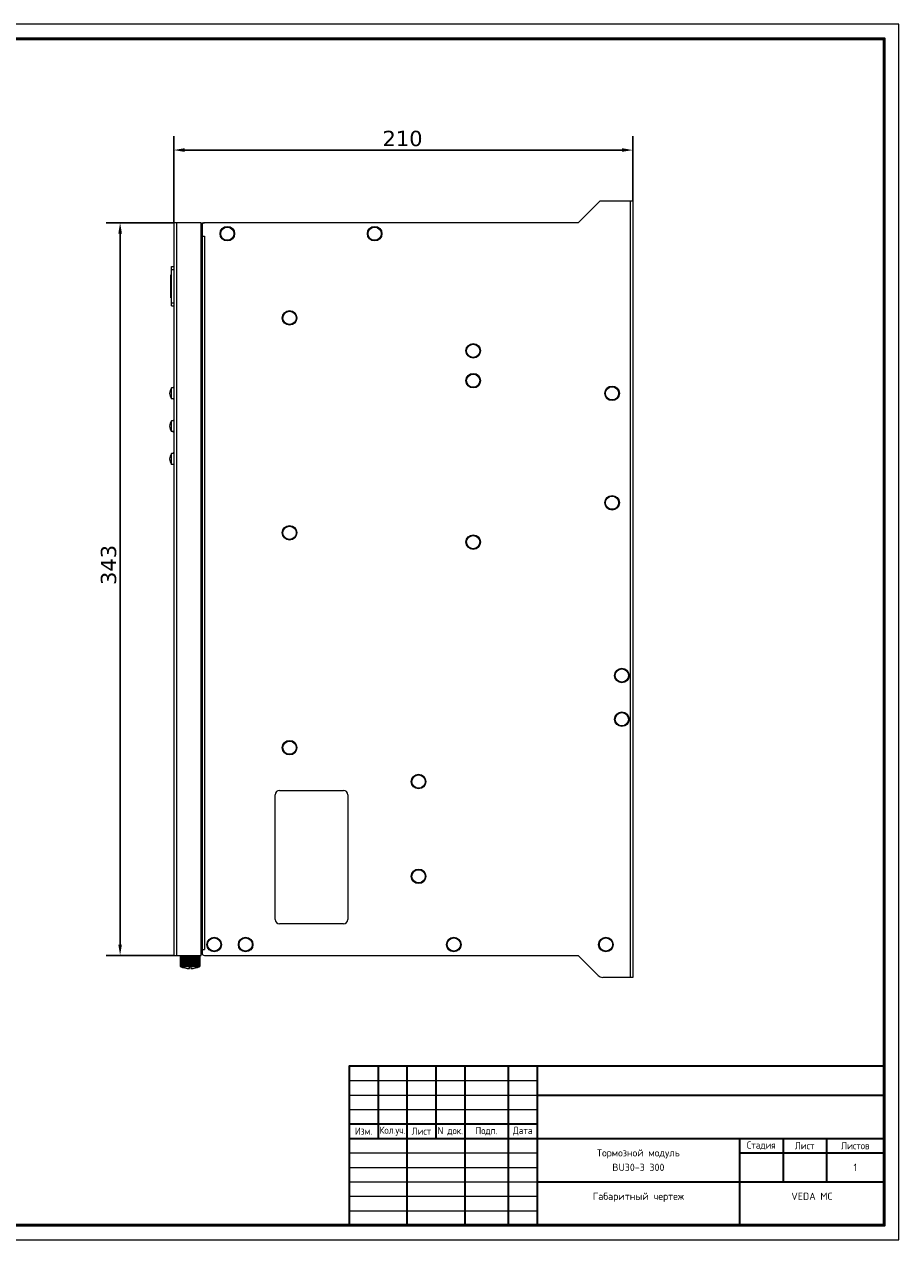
# Model space of a CAD drawing. Header units: millimetres. Extents: x 845 to 1645, y -7 to 549.
# Tile 4 of 4: x 1245 to 1645, y -7 to 549. Entities that reach past the tile are written whole.
import ezdxf
from ezdxf.enums import TextEntityAlignment as Align

# ---------------------------------------------------------------- set-up
doc = ezdxf.new("R2010")
doc.units = ezdxf.units.MM
doc.header["$LTSCALE"] = 2
for name, color, linetype in [('19', 7, 'Continuous'), ('20', 7, 'Continuous'), ('21', 7, 'Continuous'), ('27', 7, 'Continuous'), ('29', 7, 'Continuous'), ('31', 7, 'Continuous'), ('35', 7, 'Continuous'), ('39', 7, 'Continuous'), ('43', 7, 'Continuous')]:
    doc.layers.add(name, color=color, linetype=linetype)
doc.layers.add('4', color=7, linetype='Continuous', lineweight=25)
doc.styles.add('DEFAULT-Danfoss', font='verdana.ttf')
doc.styles.add('СПДС', font='isocpeur.ttf', dxfattribs={"width": 0.9})
doc.dimstyles.new('Danfoss', dxfattribs={"dimscale": 2, "dimtxt": 3.5, "dimasz": 2.5, "dimexe": 3.175, "dimexo": 0, "dimgap": 0.762, "dimtad": 1, "dimtoh": 1, "dimrnd": 1e-08, "dimtxsty": 'DEFAULT-Danfoss', "dimcen": 0.09, "dimdle": 8, "dimclrd": 7, "dimclre": 7, "dimclrt": 7, "dimazin": 2, "dimtfac": 0.714286, "dimtmove": 0, "dimatfit": 3, "dimfxl": 1, "dimtolj": 1, "dimlwd": 25, "dimlwe": 25, "dimarcsym": 0})

# ---------------------------------------------------------------- blocks, each defined once
blk = doc.blocks.new('*U11')
at = {"lineweight": 0}
blk.add_lwpolyline([(-599.61, -5), (5, -5), (5, 415), (-599.61, 415)], close=True, dxfattribs=at)
at = {"color": 0, "linetype": 'Continuous', "lineweight": 50}
blk.add_lwpolyline([(-579.61, 410), (0, 410), (0, 0), (-579.61, 0)], close=True, dxfattribs=at)
at = {"lineweight": 35}
blk.add_lwpolyline([(-185, 0), (0, 0), (0, 55), (-185, 55)], close=True, dxfattribs=at)
for points in [[(-175, 55), (-175, 30)], [(-165, 55), (-165, 0)], [(-155, 55), (-155, 30)], [(-145, 55), (-145, 0)], [(-130, 55), (-130, 0)], [(-120, 55), (-120, 0)], [(-120, 45), (0, 45)], [(-185, 35), (-120, 35)], [(-185, 30), (0, 30)], [(-50, 30), (-50, 0)], [(-35, 30), (-35, 15)], [(-20, 30), (-20, 15)], [(-50, 25), (0, 25)], [(-120, 15), (0, 15)]]:
    blk.add_lwpolyline(points, dxfattribs=at)
at = {"lineweight": 18}
for points in [[(-185, 50), (-120, 50)], [(-185, 45), (-120, 45)], [(-185, 40), (-120, 40)], [(-185, 25), (-120, 25)], [(-185, 20), (-120, 20)], [(-185, 15), (-120, 15)], [(-185, 10), (-120, 10)], [(-185, 5), (-120, 5)]]:
    blk.add_lwpolyline(points, dxfattribs=at)
at = {"lineweight": 0}
blk.add_lwpolyline([(0, -5), (5, -5), (5, 0)], dxfattribs=at)
at = {"lineweight": -2, "char_height": 2.5, "attachment_point": 5, "style": 'СПДС'}
for s, insert, width in [('Изм.', (-180, 32.5), 10), ('Кол.уч.', (-170, 32.5), 10), ('Лист', (-160, 32.5), 10), ('N док.', (-150, 32.5), 10), ('Подп.', (-137.5, 32.5), 15), ('Дата', (-125, 32.5), 10), ('Стадия', (-42.5, 27.5), 15), ('Лист', (-27.5, 27.5), 15), ('Листов', (-10, 27.5), 20)]:
    blk.add_mtext(s, dxfattribs=dict(at, insert=insert, width=width))
at = {"style": 'СПДС'}
for tag, p in [('Шифр_ПРОЕКТА', (-60, 50)), ('ОРГАНИЗАЦИЯ_ЗАКАЗЧИК1', (-60, 40)), ('ОРГАНИЗАЦИЯ_ЗАКАЗЧИК2', (-60, 35)), ('НАИМЕНОВАНИЕ_ОБЪЕКТА', (-85, 25)), ('НАИМЕНОВАНИЕ_ОБЪЕКТА2', (-85, 20)), ('СТАДИЯ', (-42.5, 20)), ('ЛИСТ_первый', (-27.5, 20)), ('ЛИСТОВ', (-10, 20)), ('НАИМЕНОВАНИЕ_ЧЕРТЕЖА1', (-85, 10)), ('ОРГАНИЗАЦИЯ_РАЗРАБОТЧИК1', (-25, 10)), ('НАИМЕНОВАНИЕ_ЧЕРТЕЖА2', (-85, 5)), ('ОРГАНИЗАЦИЯ_РАЗРАБОТЧИК2', (-25, 5))]:
    blk.add_attdef(tag, text='', height=2.5, dxfattribs=at).set_placement(p, align=Align.MIDDLE_CENTER)
blk = doc.blocks.new('*D17')
at = {"layer": '4', "color": 7, "linetype": 'Continuous', "lineweight": 25, "transparency": 16777216}
for p, q in [((1313.38, 458.18), (1313.38, 497.77)), ((1523.38, 468.18), (1523.38, 497.77)), ((1318.38, 491.42), (1518.38, 491.42))]:
    blk.add_line(p, q, dxfattribs=at)
at = {"layer": '4', "color": 7, "linetype": 'Continuous', "transparency": 16777216}
for points in [[(1318.38, 492.26), (1318.38, 490.59), (1313.38, 491.42)], [(1518.38, 492.26), (1518.38, 490.59), (1523.38, 491.42)]]:
    blk.add_solid(points, dxfattribs=at)
at = {"layer": 'Defpoints', "color": 0, "linetype": 'Continuous', "transparency": 16777216}
for p in [(1523.38, 491.42), (1523.38, 468.18), (1313.38, 458.18)]:
    blk.add_point(p, dxfattribs=at)
at = {"layer": '4', "color": 7, "linetype": 'Continuous', "lineweight": 0, "transparency": 16777216, "insert": (1408.88, 500.24), "char_height": 7, "attachment_point": 1, "style": 'DEFAULT-Danfoss'}
blk.add_mtext('\\A1;210', dxfattribs=at)
blk = doc.blocks.new('*D18')
at = {"layer": '4', "color": 7, "linetype": 'Continuous', "lineweight": 25, "transparency": 16777216}
for p, q in [((1313.38, 458.18), (1282.51, 458.18)), ((1288.86, 128.18), (1288.86, 453.18)), ((1313.38, 123.18), (1282.51, 123.18))]:
    blk.add_line(p, q, dxfattribs=at)
at = {"layer": '4', "color": 7, "linetype": 'Continuous', "transparency": 16777216}
for points in [[(1288.03, 453.18), (1289.69, 453.18), (1288.86, 458.18)], [(1288.03, 128.18), (1289.69, 128.18), (1288.86, 123.18)]]:
    blk.add_solid(points, dxfattribs=at)
at = {"layer": 'Defpoints', "color": 0, "linetype": 'Continuous', "transparency": 16777216}
for p in [(1288.86, 458.18), (1313.38, 458.18), (1313.38, 123.18)]:
    blk.add_point(p, dxfattribs=at)
at = {"layer": '4', "color": 7, "linetype": 'Continuous', "lineweight": 0, "transparency": 16777216, "insert": (1280.05, 292.56), "char_height": 7, "attachment_point": 1, "rotation": 90, "style": 'DEFAULT-Danfoss'}
blk.add_mtext('\\A1;343', dxfattribs=at)

msp = doc.modelspace()

# ---------------------------------------------------------------- linework, layer by layer
at = {"layer": '19', "linetype": 'Continuous', "lineweight": 0}
for p, q in [((1498.384, 458.177), (1508.384, 468.177)), ((1508.384, 468.177), (1523.384, 468.177)), ((1522.284, 113.177), (1522.284, 468.177)), ((1523.384, 468.177), (1523.384, 113.177)), ((1326.384, 457.177), (1326.384, 124.177)), ((1498.384, 458.177), (1327.384, 458.177)), ((1325.884, 451.977), (1327.484, 451.977)), ((1326.284, 451.977), (1326.284, 125.877)), ((1327.484, 451.977), (1327.484, 125.877)), ((1359.784, 139.677), (1359.784, 196.677)), ((1361.784, 198.677), (1390.984, 198.677)), ((1392.984, 196.677), (1392.984, 139.677)), ((1390.984, 137.677), (1361.784, 137.677)), ((1325.884, 125.877), (1327.484, 125.877)), ((1327.384, 123.177), (1498.384, 123.177)), ((1507.505, 114.056), (1498.384, 123.177)), ((1523.384, 113.177), (1509.626, 113.177))]:
    msp.add_line(p, q, dxfattribs=at)
for centre in [(1337.884, 453.177), (1405.284, 453.177), (1366.384, 414.677), (1450.384, 399.627), (1450.384, 385.977), (1513.884, 380.177), (1513.884, 330.177), (1366.384, 316.427), (1450.384, 312.177), (1518.384, 251.177), (1518.384, 231.177), (1366.384, 218.177), (1425.384, 202.677), (1425.384, 159.377), (1331.884, 128.177), (1346.284, 128.177), (1441.484, 128.177), (1511.084, 128.177)]:
    msp.add_circle(centre, 3.332, dxfattribs=at)
for centre, radius, start, end in [((1327.384, 457.177), 1, 90, 180), ((1361.784, 196.677), 2, 90, 180), ((1390.984, 196.677), 2, 0, 90), ((1361.784, 139.677), 2, 180, 270), ((1390.984, 139.677), 2, 270, 0), ((1327.384, 124.177), 1, 180, 270), ((1509.626, 116.177), 3, 225, 270)]:
    msp.add_arc(centre, radius, start, end, dxfattribs=at)
at = {"layer": '20', "linetype": 'Continuous', "lineweight": 0}
for p, q in [((1326.384, 458.177), (1326.384, 457.177)), ((1326.384, 458.177), (1327.384, 458.177)), ((1325.884, 453.177), (1326.284, 453.177)), ((1325.884, 452.177), (1326.284, 452.177)), ((1326.284, 453.177), (1326.284, 452.177))]:
    msp.add_line(p, q, dxfattribs=at)
msp.add_arc((1326.284, 453.277), 1.1, 270, 273.61164, dxfattribs=at)
at = {"layer": '21', "linetype": 'Continuous', "lineweight": 0}
for p, q in [((1326.284, 125.677), (1325.884, 125.677)), ((1326.284, 124.677), (1325.884, 124.677)), ((1326.284, 124.677), (1326.284, 125.677))]:
    msp.add_line(p, q, dxfattribs=at)
for radius, start in [(1.1, 84.60176), (0.1, 0)]:
    msp.add_arc((1326.284, 124.577), radius, start, 90, dxfattribs=at)
at = {"layer": '27', "linetype": 'Continuous', "lineweight": 0}
for p, q in [((1313.384, 458.177), (1313.384, 123.177)), ((1325.884, 458.177), (1313.384, 458.177)), ((1314.584, 458.177), (1314.584, 123.177)), ((1325.884, 123.177), (1325.884, 458.177)), ((1313.384, 123.177), (1325.884, 123.177))]:
    msp.add_line(p, q, dxfattribs=at)
at = {"layer": '29', "linetype": 'Continuous', "lineweight": 0}
for p, q in [((1313.184, 382.677), (1313.184, 382.852)), ((1313.384, 382.852), (1313.184, 382.852)), ((1313.384, 382.784), (1313.184, 382.784)), ((1313.184, 377.548), (1313.184, 377.677)), ((1313.384, 377.548), (1313.184, 377.548)), ((1313.184, 367.677), (1313.184, 367.807)), ((1313.384, 367.807), (1313.184, 367.807)), ((1313.384, 367.739), (1313.184, 367.739)), ((1313.184, 362.458), (1313.184, 362.677)), ((1313.384, 362.638), (1313.184, 362.638)), ((1313.384, 362.571), (1313.184, 362.571)), ((1313.384, 362.458), (1313.184, 362.458)), ((1313.184, 352.677), (1313.184, 352.942)), ((1313.384, 352.942), (1313.184, 352.942)), ((1313.184, 347.616), (1313.184, 347.677)), ((1313.384, 347.616), (1313.184, 347.616))]:
    msp.add_line(p, q, dxfattribs=at)
at = {"layer": '31', "linetype": 'Continuous', "lineweight": 0}
for centre, radius in [((1337.884, 453.177), 3.12), ((1337.884, 453.177), 3.02), ((1405.284, 453.177), 3.12), ((1405.284, 453.177), 3.02), ((1366.384, 414.677), 3.12), ((1366.384, 414.677), 3.02), ((1450.384, 399.627), 3.12), ((1450.384, 399.627), 3.02), ((1450.384, 385.977), 3.12), ((1450.384, 385.977), 3.02), ((1513.884, 380.177), 3.12), ((1513.884, 380.177), 3.02), ((1513.884, 330.177), 3.12), ((1513.884, 330.177), 3.02), ((1366.384, 316.427), 3.12), ((1366.384, 316.427), 3.02), ((1450.384, 312.177), 3.12), ((1450.384, 312.177), 3.02), ((1518.384, 251.177), 3.12), ((1518.384, 251.177), 3.02), ((1518.384, 231.177), 3.12), ((1518.384, 231.177), 3.02), ((1366.384, 218.177), 3.12), ((1366.384, 218.177), 3.02), ((1425.384, 202.677), 3.12), ((1425.384, 202.677), 3.02), ((1425.384, 159.377), 3.12), ((1425.384, 159.377), 3.02), ((1331.884, 128.177), 3.12), ((1331.884, 128.177), 3.02), ((1346.284, 128.177), 3.12), ((1346.284, 128.177), 3.02), ((1441.484, 128.177), 3.12), ((1441.484, 128.177), 3.02), ((1511.084, 128.177), 3.12), ((1511.084, 128.177), 3.02)]:
    msp.add_circle(centre, radius, dxfattribs=at)
at = {"layer": '35', "linetype": 'Continuous', "lineweight": 0}
for p, q in [((1312.384, 377.677), (1312.384, 382.677)), ((1313.384, 382.677), (1312.384, 382.677)), ((1313.384, 377.677), (1312.384, 377.677)), ((1312.384, 362.677), (1312.384, 367.677)), ((1313.384, 367.677), (1312.384, 367.677)), ((1313.384, 362.677), (1312.384, 362.677)), ((1312.384, 347.677), (1312.384, 352.677)), ((1313.384, 352.677), (1312.384, 352.677)), ((1313.384, 347.677), (1312.384, 347.677))]:
    msp.add_line(p, q, dxfattribs=at)
for centre in [(1315.406, 380.177), (1315.406, 365.177), (1315.406, 350.177)]:
    msp.add_arc(centre, 3.922, 140.40225, 219.59775, dxfattribs=at)
at = {"layer": '39', "linetype": 'Continuous', "lineweight": 0}
for p, q in [((1316.385, 123.177), (1316.385, 118.177)), ((1316.393, 123.177), (1316.393, 118.177)), ((1316.411, 123.177), (1316.411, 118.177)), ((1316.436, 123.177), (1316.436, 118.177)), ((1316.47, 123.177), (1316.47, 118.177)), ((1316.512, 123.177), (1316.512, 118.177)), ((1316.564, 123.177), (1316.564, 118.177)), ((1316.622, 123.177), (1316.622, 118.177)), ((1316.69, 123.177), (1316.69, 118.177)), ((1316.764, 123.177), (1316.764, 118.177)), ((1316.848, 123.177), (1316.848, 118.177)), ((1316.937, 123.177), (1316.937, 118.177)), ((1317.037, 123.177), (1317.037, 118.177)), ((1317.141, 123.177), (1317.141, 118.177)), ((1317.256, 123.177), (1317.256, 118.177)), ((1317.373, 123.177), (1317.373, 118.177)), ((1317.502, 123.177), (1317.502, 118.177)), ((1317.632, 123.177), (1317.632, 118.177)), ((1317.773, 123.177), (1317.773, 118.177)), ((1317.915, 123.177), (1317.915, 118.177)), ((1318.068, 123.177), (1318.068, 118.177)), ((1318.221, 123.177), (1318.221, 118.177)), ((1318.385, 123.177), (1318.385, 118.177)), ((1318.548, 123.177), (1318.548, 118.177)), ((1318.721, 123.177), (1318.721, 118.177)), ((1318.892, 123.177), (1318.892, 118.177)), ((1319.073, 123.177), (1319.073, 118.177)), ((1319.251, 123.177), (1319.251, 118.177)), ((1319.439, 123.177), (1319.439, 118.177)), ((1319.623, 123.177), (1319.623, 118.177)), ((1319.816, 123.177), (1319.816, 118.177)), ((1320.004, 123.177), (1320.004, 118.177)), ((1320.201, 123.177), (1320.201, 118.177)), ((1320.392, 123.177), (1320.392, 118.177)), ((1320.591, 123.177), (1320.591, 118.177)), ((1320.784, 123.177), (1320.784, 118.177)), ((1320.984, 123.177), (1320.984, 118.177)), ((1321.176, 123.177), (1321.176, 118.177)), ((1321.375, 123.177), (1321.375, 118.177)), ((1321.566, 123.177), (1321.566, 118.177)), ((1321.763, 123.177), (1321.763, 118.177)), ((1321.951, 123.177), (1321.951, 118.177)), ((1322.145, 123.177), (1322.145, 118.177)), ((1322.328, 123.177), (1322.328, 118.177)), ((1322.516, 123.177), (1322.516, 118.177)), ((1322.694, 123.177), (1322.694, 118.177)), ((1322.876, 123.177), (1322.876, 118.177)), ((1323.046, 123.177), (1323.046, 118.177)), ((1323.22, 123.177), (1323.22, 118.177)), ((1323.382, 123.177), (1323.382, 118.177)), ((1323.546, 123.177), (1323.546, 118.177)), ((1323.699, 123.177), (1323.699, 118.177)), ((1323.852, 123.177), (1323.852, 118.177)), ((1323.994, 123.177), (1323.994, 118.177)), ((1324.135, 123.177), (1324.135, 118.177)), ((1324.266, 123.177), (1324.266, 118.177)), ((1324.394, 123.177), (1324.394, 118.177)), ((1324.512, 123.177), (1324.512, 118.177)), ((1324.626, 123.177), (1324.626, 118.177)), ((1324.73, 123.177), (1324.73, 118.177)), ((1324.83, 123.177), (1324.83, 118.177)), ((1324.919, 123.177), (1324.919, 118.177)), ((1325.003, 123.177), (1325.003, 118.177)), ((1325.077, 123.177), (1325.077, 118.177)), ((1325.145, 123.177), (1325.145, 118.177)), ((1325.203, 123.177), (1325.203, 118.177)), ((1325.255, 123.177), (1325.255, 118.177)), ((1325.297, 123.177), (1325.297, 118.177)), ((1325.332, 123.177), (1325.332, 118.177)), ((1325.357, 123.177), (1325.357, 118.177)), ((1325.374, 123.177), (1325.374, 118.177)), ((1325.382, 123.177), (1325.382, 118.177)), ((1316.484, 118.131), (1316.385, 118.177)), ((1316.393, 118.177), (1316.385, 118.177)), ((1316.436, 118.177), (1316.411, 118.177)), ((1316.512, 118.177), (1316.47, 118.177)), ((1316.622, 118.177), (1316.564, 118.177)), ((1316.764, 118.177), (1316.69, 118.177)), ((1316.937, 118.177), (1316.848, 118.177)), ((1317.141, 118.177), (1317.037, 118.177)), ((1317.373, 118.177), (1317.256, 118.177)), ((1317.632, 118.177), (1317.502, 118.177)), ((1317.915, 118.177), (1317.773, 118.177)), ((1318.221, 118.177), (1318.068, 118.177)), ((1318.548, 118.177), (1318.385, 118.177)), ((1318.892, 118.177), (1318.721, 118.177)), ((1319.251, 118.177), (1319.073, 118.177)), ((1319.623, 118.177), (1319.439, 118.177)), ((1320.004, 118.177), (1319.816, 118.177)), ((1320.392, 118.177), (1320.201, 118.177)), ((1320.584, 118.177), (1321.184, 118.177)), ((1320.584, 117.182), (1320.584, 118.177)), ((1321.184, 118.177), (1321.184, 117.182)), ((1321.566, 118.177), (1321.375, 118.177)), ((1321.951, 118.177), (1321.763, 118.177)), ((1322.328, 118.177), (1322.145, 118.177)), ((1322.694, 118.177), (1322.516, 118.177)), ((1323.046, 118.177), (1322.876, 118.177)), ((1323.382, 118.177), (1323.22, 118.177)), ((1323.699, 118.177), (1323.546, 118.177)), ((1323.994, 118.177), (1323.852, 118.177)), ((1324.266, 118.177), (1324.135, 118.177)), ((1324.512, 118.177), (1324.394, 118.177)), ((1324.73, 118.177), (1324.626, 118.177)), ((1324.919, 118.177), (1324.83, 118.177)), ((1325.077, 118.177), (1325.003, 118.177)), ((1325.203, 118.177), (1325.145, 118.177)), ((1325.297, 118.177), (1325.255, 118.177)), ((1325.37, 118.172), (1325.284, 118.131)), ((1325.357, 118.177), (1325.332, 118.177)), ((1325.382, 118.177), (1325.37, 118.172)), ((1325.382, 118.177), (1325.374, 118.177))]:
    msp.add_line(p, q, dxfattribs=at)
for centre, radius, start, end in [((1314.978, 115.129), 3.368, 64.60031, 64.83819), ((1320.884, 127.802), 10.625, 245.53624, 268.38202), ((1320.884, 127.802), 10.625, 271.61798, 294.46376)]:
    msp.add_arc(centre, radius, start, end, dxfattribs=at)
for points, knots in [([(1316.393, 118.177), (1316.4, 118.174), (1316.413, 118.168), (1316.432, 118.16), (1316.45, 118.152), (1316.466, 118.145), (1316.478, 118.139), (1316.486, 118.136), (1316.491, 118.134), (1316.495, 118.133), (1316.498, 118.132), (1316.499, 118.131), (1316.501, 118.131), (1316.501, 118.132)], [0, 0, 0, 0, 0.1839962, 0.3643693, 0.5349324, 0.6889582, 0.8191932, 0.873067, 0.9182627, 0.9539997, 0.9796502, 0.9948305, 1, 1, 1, 1]), ([(1316.501, 118.132), (1316.501, 118.132), (1316.5, 118.132), (1316.499, 118.133), (1316.497, 118.135), (1316.494, 118.136), (1316.49, 118.138), (1316.485, 118.141), (1316.476, 118.146), (1316.465, 118.151), (1316.452, 118.158), (1316.438, 118.164), (1316.428, 118.169), (1316.423, 118.172)], [0, 0, 0, 0, 0.0098874, 0.0286995, 0.0563828, 0.0926183, 0.13697, 0.1889283, 0.3134141, 0.4613927, 0.6281402, 0.8091142, 1, 1, 1, 1]), ([(1316.436, 118.177), (1316.443, 118.174), (1316.456, 118.168), (1316.476, 118.159), (1316.496, 118.15), (1316.511, 118.144), (1316.522, 118.14), (1316.53, 118.137), (1316.536, 118.135), (1316.541, 118.133), (1316.545, 118.132), (1316.548, 118.132), (1316.549, 118.131), (1316.55, 118.131), (1316.551, 118.131), (1316.552, 118.132), (1316.552, 118.132), (1316.552, 118.132)], [0, 0, 0, 0, 0.179937, 0.3585224, 0.5290521, 0.684138, 0.7533902, 0.8157304, 0.8701395, 0.9156706, 0.9515167, 0.9656216, 0.9771218, 0.9860274, 0.9924326, 0.996693, 1, 1, 1, 1]), ([(1316.552, 118.132), (1316.552, 118.132), (1316.551, 118.133), (1316.55, 118.134), (1316.548, 118.136), (1316.544, 118.139), (1316.537, 118.143), (1316.527, 118.149), (1316.515, 118.155), (1316.501, 118.162), (1316.486, 118.17), (1316.476, 118.175), (1316.47, 118.177)], [0, 0, 0, 0, 0.0108243, 0.0298805, 0.0576949, 0.0940701, 0.1907204, 0.3155271, 0.4636299, 0.6301638, 0.8104437, 1, 1, 1, 1]), ([(1316.512, 118.177), (1316.526, 118.171), (1316.548, 118.161), (1316.576, 118.149), (1316.592, 118.143), (1316.604, 118.139), (1316.612, 118.136), (1316.619, 118.134), (1316.625, 118.132), (1316.63, 118.132), (1316.633, 118.131), (1316.635, 118.131), (1316.636, 118.132), (1316.637, 118.132), (1316.637, 118.133), (1316.637, 118.133)], [0, 0, 0, 0, 0.3515374, 0.5217101, 0.6777044, 0.7476364, 0.8106643, 0.8656769, 0.9116674, 0.9478325, 0.9737321, 0.9829152, 0.9898409, 0.9951116, 1, 1, 1, 1]), ([(1316.637, 118.133), (1316.637, 118.133), (1316.637, 118.134), (1316.635, 118.137), (1316.631, 118.14), (1316.624, 118.145), (1316.615, 118.15), (1316.604, 118.157), (1316.587, 118.166), (1316.573, 118.173), (1316.564, 118.177)], [0, 0, 0, 0, 0.0144255, 0.0358474, 0.1020519, 0.1983563, 0.3213812, 0.4671172, 0.6314612, 1, 1, 1, 1]), ([(1316.622, 118.177), (1316.629, 118.174), (1316.644, 118.167), (1316.666, 118.157), (1316.688, 118.148), (1316.706, 118.142), (1316.72, 118.137), (1316.728, 118.135), (1316.736, 118.133), (1316.742, 118.132), (1316.748, 118.131), (1316.751, 118.131), (1316.753, 118.132), (1316.754, 118.132), (1316.755, 118.133), (1316.755, 118.134), (1316.755, 118.134)], [0, 0, 0, 0, 0.1700156, 0.3436057, 0.5131349, 0.6699122, 0.7405173, 0.8042617, 0.8599446, 0.9065121, 0.9431906, 0.9697164, 0.9794087, 0.9871238, 0.9935962, 1, 1, 1, 1]), ([(1316.755, 118.134), (1316.755, 118.135), (1316.753, 118.138), (1316.75, 118.142), (1316.744, 118.147), (1316.736, 118.152), (1316.726, 118.158), (1316.711, 118.167), (1316.699, 118.173), (1316.69, 118.177)], [0, 0, 0, 0, 0.0418932, 0.1107437, 0.2070989, 0.3285601, 0.4719515, 0.6339037, 1, 1, 1, 1]), ([(1316.764, 118.177), (1316.771, 118.174), (1316.787, 118.166), (1316.81, 118.156), (1316.833, 118.147), (1316.852, 118.14), (1316.867, 118.136), (1316.876, 118.134), (1316.885, 118.132), (1316.892, 118.131), (1316.897, 118.131), (1316.902, 118.132), (1316.905, 118.133), (1316.905, 118.135), (1316.905, 118.136)], [0, 0, 0, 0, 0.1644194, 0.3350282, 0.503788, 0.6613662, 0.7327006, 0.797244, 0.8537076, 0.9009998, 0.9383967, 0.9658405, 0.984725, 1, 1, 1, 1]), ([(1316.905, 118.136), (1316.905, 118.137), (1316.904, 118.14), (1316.899, 118.146), (1316.888, 118.155), (1316.87, 118.166), (1316.856, 118.174), (1316.848, 118.177)], [0, 0, 0, 0, 0.0487656, 0.1207884, 0.3374367, 0.6376905, 1, 1, 1, 1]), ([(1316.937, 118.177), (1316.945, 118.173), (1316.961, 118.166), (1316.985, 118.155), (1317.009, 118.146), (1317.03, 118.139), (1317.045, 118.135), (1317.055, 118.133), (1317.064, 118.132), (1317.072, 118.131), (1317.078, 118.131), (1317.083, 118.132), (1317.086, 118.135), (1317.086, 118.137), (1317.086, 118.138)], [0, 0, 0, 0, 0.1583836, 0.3256446, 0.4934016, 0.6516967, 0.7237687, 0.7891482, 0.8464606, 0.8945843, 0.9328596, 0.9614407, 0.9821327, 1, 1, 1, 1]), ([(1317.086, 118.138), (1317.086, 118.139), (1317.086, 118.142), (1317.081, 118.148), (1317.072, 118.156), (1317.056, 118.167), (1317.044, 118.174), (1317.037, 118.177)], [0, 0, 0, 0, 0.0558706, 0.1315448, 0.3478191, 0.6428044, 1, 1, 1, 1]), ([(1317.141, 118.177), (1317.148, 118.173), (1317.164, 118.165), (1317.189, 118.154), (1317.215, 118.145), (1317.236, 118.138), (1317.253, 118.134), (1317.264, 118.133), (1317.273, 118.131), (1317.282, 118.131), (1317.288, 118.132), (1317.293, 118.133), (1317.297, 118.136), (1317.297, 118.139), (1317.297, 118.14)], [0, 0, 0, 0, 0.1520423, 0.3157062, 0.482337, 0.6413678, 0.714232, 0.7805258, 0.8387875, 0.8878708, 0.9271872, 0.9570918, 0.9796968, 1, 1, 1, 1]), ([(1317.297, 118.14), (1317.297, 118.142), (1317.294, 118.149), (1317.285, 118.158), (1317.272, 118.168), (1317.262, 118.174), (1317.256, 118.177)], [0, 0, 0, 0, 0.1416091, 0.358585, 0.6486488, 1, 1, 1, 1]), ([(1317.373, 118.177), (1317.38, 118.173), (1317.396, 118.165), (1317.422, 118.153), (1317.449, 118.143), (1317.471, 118.137), (1317.489, 118.134), (1317.5, 118.132), (1317.511, 118.131), (1317.52, 118.131), (1317.527, 118.133), (1317.532, 118.135), (1317.536, 118.138), (1317.536, 118.141), (1317.536, 118.142)], [0, 0, 0, 0, 0.1454384, 0.3052772, 0.4706764, 0.6304821, 0.7042032, 0.7714976, 0.8308154, 0.8809873, 0.9214938, 0.9528663, 0.9774233, 1, 1, 1, 1]), ([(1317.536, 118.142), (1317.536, 118.145), (1317.534, 118.151), (1317.526, 118.159), (1317.515, 118.169), (1317.506, 118.174), (1317.502, 118.177)], [0, 0, 0, 0, 0.1536392, 0.371737, 0.6563509, 1, 1, 1, 1]), ([(1317.632, 118.177), (1317.639, 118.173), (1317.655, 118.164), (1317.68, 118.152), (1317.708, 118.142), (1317.736, 118.135), (1317.759, 118.132), (1317.774, 118.131), (1317.784, 118.132), (1317.791, 118.134), (1317.797, 118.136), (1317.801, 118.14), (1317.802, 118.143), (1317.802, 118.145)], [0, 0, 0, 0, 0.1386187, 0.2944263, 0.458508, 0.619154, 0.7621285, 0.8226175, 0.8740092, 0.9158467, 0.9488007, 0.9753084, 1, 1, 1, 1]), ([(1317.802, 118.145), (1317.802, 118.147), (1317.8, 118.153), (1317.794, 118.161), (1317.785, 118.169), (1317.777, 118.175), (1317.773, 118.177)], [0, 0, 0, 0, 0.166063, 0.386083, 0.6652866, 1, 1, 1, 1]), ([(1317.915, 118.177), (1317.922, 118.173), (1317.938, 118.163), (1317.964, 118.151), (1317.993, 118.141), (1318.022, 118.134), (1318.045, 118.131), (1318.062, 118.131), (1318.072, 118.133), (1318.08, 118.135), (1318.086, 118.138), (1318.09, 118.143), (1318.091, 118.146), (1318.091, 118.148)], [0, 0, 0, 0, 0.1315997, 0.2831497, 0.4458046, 0.6073409, 0.7525028, 0.8142756, 0.867011, 0.9103018, 0.9449208, 0.9733491, 1, 1, 1, 1]), ([(1318.091, 118.148), (1318.091, 118.15), (1318.09, 118.155), (1318.085, 118.163), (1318.078, 118.17), (1318.072, 118.175), (1318.068, 118.177)], [0, 0, 0, 0, 0.1787302, 0.4014613, 0.6753855, 1, 1, 1, 1]), ([(1318.221, 118.177), (1318.228, 118.172), (1318.243, 118.163), (1318.269, 118.15), (1318.299, 118.14), (1318.329, 118.133), (1318.354, 118.131), (1318.372, 118.132), (1318.383, 118.133), (1318.391, 118.136), (1318.398, 118.14), (1318.402, 118.145), (1318.403, 118.149), (1318.403, 118.151)], [0, 0, 0, 0, 0.1244306, 0.2715006, 0.4326198, 0.5951068, 0.742642, 0.8058167, 0.8600226, 0.9048826, 0.9412304, 0.9715362, 1, 1, 1, 1]), ([(1318.403, 118.151), (1318.403, 118.156), (1318.399, 118.163), (1318.392, 118.171), (1318.388, 118.175), (1318.385, 118.177)], [0, 0, 0, 0, 0.4150335, 0.6851142, 1, 1, 1, 1]), ([(1318.548, 118.177), (1318.553, 118.172), (1318.568, 118.162), (1318.594, 118.149), (1318.625, 118.139), (1318.657, 118.133), (1318.683, 118.131), (1318.701, 118.132), (1318.713, 118.135), (1318.722, 118.138), (1318.729, 118.143), (1318.733, 118.148), (1318.734, 118.153), (1318.734, 118.155)], [0, 0, 0, 0, 0.1171636, 0.2595202, 0.4189764, 0.5824696, 0.7325676, 0.7972665, 0.853067, 0.899604, 0.9377304, 0.969862, 1, 1, 1, 1]), ([(1318.734, 118.155), (1318.734, 118.159), (1318.73, 118.167), (1318.724, 118.174), (1318.721, 118.177)], [0, 0, 0, 0, 0.432831, 1, 1, 1, 1]), ([(1318.892, 118.177), (1318.897, 118.172), (1318.911, 118.161), (1318.937, 118.148), (1318.968, 118.138), (1319.001, 118.132), (1319.028, 118.131), (1319.048, 118.133), (1319.06, 118.136), (1319.069, 118.14), (1319.076, 118.145), (1319.081, 118.151), (1319.082, 118.156), (1319.082, 118.158)], [0, 0, 0, 0, 0.1098703, 0.247265, 0.4049038, 0.5694461, 0.7222977, 0.7886417, 0.846161, 0.8944738, 0.9344183, 0.9683203, 1, 1, 1, 1]), ([(1319.082, 118.158), (1319.082, 118.16), (1319.081, 118.167), (1319.077, 118.173), (1319.073, 118.177)], [0, 0, 0, 0, 0.217472, 1, 1, 1, 1]), ([(1319.251, 118.177), (1319.255, 118.172), (1319.269, 118.16), (1319.294, 118.147), (1319.326, 118.137), (1319.36, 118.131), (1319.388, 118.131), (1319.409, 118.134), (1319.421, 118.137), (1319.431, 118.142), (1319.439, 118.148), (1319.444, 118.155), (1319.445, 118.16), (1319.445, 118.162)], [0, 0, 0, 0, 0.102653, 0.2348185, 0.39045, 0.5560622, 0.7118501, 0.7799601, 0.8393167, 0.8894988, 0.9312913, 0.9669066, 1, 1, 1, 1]), ([(1319.445, 118.162), (1319.445, 118.163), (1319.444, 118.169), (1319.441, 118.174), (1319.439, 118.177)], [0, 0, 0, 0, 0.2282874, 1, 1, 1, 1]), ([(1319.623, 118.177), (1319.626, 118.171), (1319.638, 118.159), (1319.663, 118.146), (1319.695, 118.136), (1319.731, 118.131), (1319.76, 118.131), (1319.782, 118.135), (1319.795, 118.139), (1319.805, 118.144), (1319.813, 118.151), (1319.818, 118.158), (1319.819, 118.163), (1319.819, 118.166)], [0, 0, 0, 0, 0.0956585, 0.2223075, 0.3756947, 0.5423654, 0.7012561, 0.771246, 0.832553, 0.8846886, 0.9283527, 0.9656212, 1, 1, 1, 1]), ([(1319.819, 118.166), (1319.819, 118.167), (1319.819, 118.171), (1319.817, 118.175), (1319.816, 118.177)], [0, 0, 0, 0, 0.2374484, 1, 1, 1, 1]), ([(1320.004, 118.177), (1320.006, 118.171), (1320.014, 118.162), (1320.027, 118.153), (1320.046, 118.144), (1320.074, 118.135), (1320.11, 118.131), (1320.146, 118.132), (1320.172, 118.138), (1320.188, 118.147), (1320.196, 118.154), (1320.201, 118.161), (1320.202, 118.167), (1320.202, 118.17)], [0, 0, 0, 0, 0.0890942, 0.145543, 0.210217, 0.3610609, 0.5287289, 0.6908558, 0.8259012, 0.8800628, 0.9256127, 0.9644696, 1, 1, 1, 1]), ([(1320.202, 118.17), (1320.202, 118.171), (1320.202, 118.173), (1320.201, 118.176), (1320.201, 118.177)], [0, 0, 0, 0, 0.2444543, 1, 1, 1, 1]), ([(1320.392, 118.177), (1320.393, 118.172), (1320.398, 118.164), (1320.407, 118.156), (1320.421, 118.147), (1320.444, 118.138), (1320.475, 118.132), (1320.508, 118.131), (1320.539, 118.134), (1320.565, 118.142), (1320.579, 118.151), (1320.584, 118.156)], [0, 0, 0, 0, 0.0770866, 0.1245602, 0.1790337, 0.3087767, 0.4610843, 0.6222487, 0.774124, 0.9019222, 1, 1, 1, 1]), ([(1321.184, 118.156), (1321.188, 118.151), (1321.202, 118.142), (1321.228, 118.134), (1321.259, 118.131), (1321.292, 118.132), (1321.323, 118.138), (1321.346, 118.147), (1321.36, 118.156), (1321.369, 118.164), (1321.374, 118.172), (1321.375, 118.177)], [0, 0, 0, 0, 0.0980778, 0.225876, 0.3777513, 0.5389157, 0.6912233, 0.8209663, 0.8754398, 0.9229134, 1, 1, 1, 1]), ([(1321.566, 118.177), (1321.566, 118.177), (1321.565, 118.174), (1321.565, 118.172), (1321.565, 118.17)], [0, 0, 0, 0, 0.2577808, 1, 1, 1, 1]), ([(1321.565, 118.17), (1321.565, 118.167), (1321.566, 118.161), (1321.571, 118.154), (1321.579, 118.147), (1321.595, 118.138), (1321.622, 118.132), (1321.657, 118.131), (1321.693, 118.135), (1321.722, 118.144), (1321.74, 118.153), (1321.753, 118.162), (1321.761, 118.171), (1321.763, 118.177)], [0, 0, 0, 0, 0.0355304, 0.0743873, 0.1199372, 0.1740988, 0.3091442, 0.4712711, 0.6389391, 0.789783, 0.854457, 0.9109058, 1, 1, 1, 1]), ([(1321.951, 118.177), (1321.951, 118.177), (1321.949, 118.173), (1321.948, 118.169), (1321.948, 118.166)], [0, 0, 0, 0, 0.2672734, 1, 1, 1, 1]), ([(1321.948, 118.166), (1321.948, 118.163), (1321.949, 118.158), (1321.954, 118.151), (1321.962, 118.144), (1321.973, 118.139), (1321.986, 118.135), (1322.007, 118.131), (1322.037, 118.131), (1322.072, 118.136), (1322.104, 118.146), (1322.129, 118.159), (1322.141, 118.171), (1322.145, 118.177)], [0, 0, 0, 0, 0.0343788, 0.0716473, 0.1153114, 0.167447, 0.228754, 0.2987439, 0.4576346, 0.6243053, 0.7776925, 0.9043415, 1, 1, 1, 1]), ([(1322.328, 118.177), (1322.327, 118.176), (1322.324, 118.172), (1322.323, 118.166), (1322.323, 118.162)], [0, 0, 0, 0, 0.2790477, 1, 1, 1, 1]), ([(1322.323, 118.162), (1322.323, 118.16), (1322.324, 118.155), (1322.328, 118.148), (1322.336, 118.142), (1322.346, 118.137), (1322.358, 118.134), (1322.379, 118.131), (1322.407, 118.131), (1322.442, 118.137), (1322.473, 118.147), (1322.498, 118.16), (1322.512, 118.172), (1322.516, 118.177)], [0, 0, 0, 0, 0.0330934, 0.0687087, 0.1105012, 0.1606833, 0.2200399, 0.2881499, 0.4439378, 0.60955, 0.7651815, 0.897347, 1, 1, 1, 1]), ([(1322.694, 118.177), (1322.693, 118.176), (1322.688, 118.17), (1322.685, 118.163), (1322.685, 118.158)], [0, 0, 0, 0, 0.2919827, 1, 1, 1, 1]), ([(1322.685, 118.158), (1322.685, 118.156), (1322.686, 118.151), (1322.691, 118.145), (1322.698, 118.14), (1322.707, 118.136), (1322.719, 118.133), (1322.739, 118.131), (1322.766, 118.132), (1322.799, 118.138), (1322.83, 118.148), (1322.856, 118.161), (1322.87, 118.172), (1322.876, 118.177)], [0, 0, 0, 0, 0.0316797, 0.0655817, 0.1055262, 0.153839, 0.2113584, 0.2777023, 0.430554, 0.5950962, 0.7527351, 0.8901297, 1, 1, 1, 1]), ([(1323.046, 118.177), (1323.043, 118.174), (1323.037, 118.167), (1323.034, 118.159), (1323.034, 118.155)], [0, 0, 0, 0, 0.567169, 1, 1, 1, 1]), ([(1323.034, 118.155), (1323.034, 118.153), (1323.034, 118.148), (1323.039, 118.143), (1323.045, 118.138), (1323.055, 118.135), (1323.066, 118.132), (1323.084, 118.131), (1323.11, 118.133), (1323.142, 118.139), (1323.173, 118.149), (1323.199, 118.162), (1323.214, 118.172), (1323.22, 118.177)], [0, 0, 0, 0, 0.030138, 0.0622696, 0.100396, 0.146933, 0.2027335, 0.2674324, 0.4175304, 0.5810236, 0.7404798, 0.8828364, 1, 1, 1, 1]), ([(1323.382, 118.177), (1323.38, 118.175), (1323.375, 118.171), (1323.368, 118.163), (1323.365, 118.156), (1323.365, 118.151)], [0, 0, 0, 0, 0.3148858, 0.5849665, 1, 1, 1, 1]), ([(1323.365, 118.151), (1323.365, 118.149), (1323.366, 118.145), (1323.37, 118.14), (1323.376, 118.136), (1323.385, 118.133), (1323.395, 118.132), (1323.413, 118.131), (1323.438, 118.133), (1323.468, 118.14), (1323.498, 118.15), (1323.524, 118.163), (1323.54, 118.172), (1323.546, 118.177)], [0, 0, 0, 0, 0.0284638, 0.0587696, 0.0951174, 0.1399774, 0.1941833, 0.257358, 0.4048932, 0.5673802, 0.7284994, 0.8755694, 1, 1, 1, 1]), ([(1323.699, 118.177), (1323.695, 118.175), (1323.69, 118.17), (1323.682, 118.163), (1323.678, 118.155), (1323.676, 118.15), (1323.676, 118.148)], [0, 0, 0, 0, 0.3246145, 0.5985387, 0.8212698, 1, 1, 1, 1]), ([(1323.676, 118.148), (1323.676, 118.146), (1323.677, 118.143), (1323.681, 118.138), (1323.687, 118.135), (1323.695, 118.133), (1323.705, 118.131), (1323.722, 118.131), (1323.745, 118.134), (1323.775, 118.141), (1323.803, 118.151), (1323.83, 118.163), (1323.845, 118.173), (1323.852, 118.177)], [0, 0, 0, 0, 0.0266509, 0.0550792, 0.0896982, 0.132989, 0.1857244, 0.2474972, 0.3926591, 0.5541954, 0.7168503, 0.8684003, 1, 1, 1, 1]), ([(1323.994, 118.177), (1323.99, 118.175), (1323.983, 118.169), (1323.974, 118.161), (1323.968, 118.153), (1323.966, 118.147), (1323.966, 118.145)], [0, 0, 0, 0, 0.3347134, 0.613917, 0.833937, 1, 1, 1, 1]), ([(1323.966, 118.145), (1323.966, 118.143), (1323.966, 118.14), (1323.97, 118.136), (1323.976, 118.134), (1323.983, 118.132), (1323.993, 118.131), (1324.009, 118.132), (1324.031, 118.135), (1324.059, 118.142), (1324.087, 118.152), (1324.113, 118.164), (1324.128, 118.173), (1324.135, 118.177)], [0, 0, 0, 0, 0.0246916, 0.0511993, 0.0841533, 0.1259908, 0.1773825, 0.2378715, 0.380846, 0.541492, 0.7055737, 0.8613813, 1, 1, 1, 1]), ([(1324.266, 118.177), (1324.261, 118.174), (1324.252, 118.169), (1324.241, 118.159), (1324.233, 118.151), (1324.231, 118.145), (1324.231, 118.142)], [0, 0, 0, 0, 0.3436491, 0.628263, 0.8463608, 1, 1, 1, 1]), ([(1324.231, 118.142), (1324.231, 118.141), (1324.232, 118.138), (1324.235, 118.135), (1324.24, 118.133), (1324.248, 118.131), (1324.256, 118.131), (1324.267, 118.132), (1324.279, 118.134), (1324.296, 118.137), (1324.319, 118.143), (1324.346, 118.153), (1324.371, 118.165), (1324.387, 118.173), (1324.394, 118.177)], [0, 0, 0, 0, 0.0225767, 0.0471337, 0.0785062, 0.1190127, 0.1691846, 0.2285024, 0.2957968, 0.3695179, 0.5293236, 0.6947228, 0.8545616, 1, 1, 1, 1]), ([(1324.512, 118.177), (1324.506, 118.174), (1324.495, 118.168), (1324.482, 118.158), (1324.473, 118.149), (1324.47, 118.142), (1324.47, 118.14)], [0, 0, 0, 0, 0.3513512, 0.641415, 0.8583909, 1, 1, 1, 1]), ([(1324.47, 118.14), (1324.47, 118.139), (1324.47, 118.136), (1324.474, 118.133), (1324.479, 118.132), (1324.485, 118.131), (1324.494, 118.131), (1324.503, 118.133), (1324.514, 118.134), (1324.531, 118.138), (1324.552, 118.145), (1324.578, 118.154), (1324.603, 118.165), (1324.619, 118.173), (1324.626, 118.177)], [0, 0, 0, 0, 0.0203032, 0.0429082, 0.0728128, 0.1121292, 0.1612125, 0.2194742, 0.285768, 0.3586322, 0.517663, 0.6842938, 0.8479577, 1, 1, 1, 1]), ([(1324.73, 118.177), (1324.723, 118.174), (1324.711, 118.167), (1324.695, 118.156), (1324.686, 118.148), (1324.682, 118.142), (1324.681, 118.139), (1324.681, 118.138)], [0, 0, 0, 0, 0.3571956, 0.6521809, 0.8684552, 0.9441294, 1, 1, 1, 1]), ([(1324.681, 118.138), (1324.681, 118.137), (1324.681, 118.135), (1324.685, 118.132), (1324.689, 118.131), (1324.695, 118.131), (1324.703, 118.132), (1324.712, 118.133), (1324.722, 118.135), (1324.738, 118.139), (1324.758, 118.146), (1324.783, 118.155), (1324.807, 118.166), (1324.822, 118.173), (1324.83, 118.177)], [0, 0, 0, 0, 0.0178673, 0.0385593, 0.0671404, 0.1054156, 0.1535394, 0.2108518, 0.2762313, 0.3483033, 0.5065984, 0.6743554, 0.8416164, 1, 1, 1, 1]), ([(1324.919, 118.177), (1324.911, 118.174), (1324.897, 118.166), (1324.879, 118.155), (1324.868, 118.146), (1324.863, 118.14), (1324.862, 118.137), (1324.862, 118.136)], [0, 0, 0, 0, 0.3623151, 0.6625652, 0.8792121, 0.9512345, 1, 1, 1, 1]), ([(1324.862, 118.136), (1324.862, 118.135), (1324.863, 118.133), (1324.866, 118.132), (1324.87, 118.131), (1324.876, 118.131), (1324.883, 118.132), (1324.891, 118.134), (1324.9, 118.136), (1324.915, 118.14), (1324.934, 118.147), (1324.957, 118.156), (1324.981, 118.166), (1324.996, 118.174), (1325.003, 118.177)], [0, 0, 0, 0, 0.015275, 0.0341595, 0.0616033, 0.0990002, 0.1462924, 0.2027559, 0.2672994, 0.3386337, 0.4962119, 0.6649718, 0.8355806, 1, 1, 1, 1]), ([(1325.077, 118.177), (1325.068, 118.173), (1325.056, 118.167), (1325.041, 118.158), (1325.031, 118.152), (1325.023, 118.147), (1325.018, 118.142), (1325.014, 118.138), (1325.012, 118.135), (1325.012, 118.134)], [0, 0, 0, 0, 0.3660963, 0.5280485, 0.6714399, 0.7929011, 0.8892563, 0.9581068, 1, 1, 1, 1]), ([(1325.012, 118.134), (1325.012, 118.134), (1325.012, 118.133), (1325.013, 118.132), (1325.014, 118.132), (1325.016, 118.131), (1325.02, 118.131), (1325.025, 118.132), (1325.031, 118.133), (1325.039, 118.135), (1325.048, 118.137), (1325.061, 118.142), (1325.079, 118.148), (1325.101, 118.157), (1325.123, 118.167), (1325.138, 118.174), (1325.145, 118.177)], [0, 0, 0, 0, 0.0064038, 0.0128762, 0.0205913, 0.0302836, 0.0568094, 0.0934879, 0.1400554, 0.1957383, 0.2594827, 0.3300878, 0.4868651, 0.6563943, 0.8299844, 1, 1, 1, 1]), ([(1325.203, 118.177), (1325.194, 118.173), (1325.18, 118.166), (1325.163, 118.157), (1325.152, 118.15), (1325.143, 118.145), (1325.137, 118.14), (1325.132, 118.137), (1325.131, 118.134), (1325.13, 118.133), (1325.13, 118.133)], [0, 0, 0, 0, 0.3685388, 0.5328828, 0.6786188, 0.8016437, 0.8979481, 0.9641526, 0.9855745, 1, 1, 1, 1]), ([(1325.13, 118.133), (1325.13, 118.133), (1325.13, 118.132), (1325.131, 118.132), (1325.132, 118.131), (1325.134, 118.131), (1325.137, 118.132), (1325.142, 118.132), (1325.148, 118.134), (1325.155, 118.136), (1325.163, 118.139), (1325.175, 118.143), (1325.192, 118.149), (1325.22, 118.161), (1325.241, 118.171), (1325.255, 118.177)], [0, 0, 0, 0, 0.0048884, 0.0101591, 0.0170848, 0.0262679, 0.0521675, 0.0883326, 0.1343231, 0.1893357, 0.2523636, 0.3222956, 0.4782899, 0.6484626, 1, 1, 1, 1]), ([(1325.297, 118.177), (1325.291, 118.175), (1325.281, 118.17), (1325.266, 118.162), (1325.252, 118.155), (1325.24, 118.149), (1325.23, 118.143), (1325.223, 118.139), (1325.219, 118.136), (1325.217, 118.134), (1325.216, 118.133), (1325.215, 118.132), (1325.215, 118.132)], [0, 0, 0, 0, 0.1895563, 0.3698362, 0.53637, 0.6844729, 0.8092796, 0.9059299, 0.9423052, 0.9701195, 0.9891757, 1, 1, 1, 1]), ([(1325.215, 118.132), (1325.215, 118.132), (1325.215, 118.132), (1325.216, 118.131), (1325.217, 118.131), (1325.218, 118.131), (1325.219, 118.132), (1325.222, 118.132), (1325.226, 118.133), (1325.231, 118.135), (1325.238, 118.137), (1325.245, 118.14), (1325.256, 118.144), (1325.271, 118.15), (1325.291, 118.159), (1325.311, 118.168), (1325.325, 118.174), (1325.332, 118.177)], [0, 0, 0, 0, 0.003307, 0.0075673, 0.0139726, 0.0228782, 0.0343784, 0.0484833, 0.0843294, 0.1298605, 0.1842696, 0.2466098, 0.315862, 0.4709479, 0.6414776, 0.820063, 1, 1, 1, 1]), ([(1325.357, 118.177), (1325.349, 118.174), (1325.338, 118.168), (1325.322, 118.161), (1325.311, 118.156), (1325.302, 118.151), (1325.294, 118.147), (1325.288, 118.144), (1325.283, 118.141), (1325.278, 118.139), (1325.274, 118.137), (1325.272, 118.135), (1325.269, 118.134), (1325.267, 118.132), (1325.266, 118.132)], [0, 0, 0, 0, 0.2500318, 0.3750479, 0.5000639, 0.62508, 0.6875874, 0.7500981, 0.8126019, 0.8751179, 0.9063807, 0.9375927, 0.968921, 1, 1, 1, 1]), ([(1325.266, 118.132), (1325.266, 118.131), (1325.268, 118.131), (1325.269, 118.132), (1325.272, 118.133), (1325.276, 118.134), (1325.281, 118.136), (1325.289, 118.139), (1325.301, 118.145), (1325.318, 118.152), (1325.336, 118.16), (1325.355, 118.168), (1325.368, 118.174), (1325.374, 118.177)], [0, 0, 0, 0, 0.0051695, 0.0203498, 0.0460003, 0.0817373, 0.126933, 0.1808068, 0.3110418, 0.4650676, 0.6356307, 0.8160038, 1, 1, 1, 1])]:
    msp.add_open_spline(points, degree=3, knots=knots, dxfattribs=at)
at = {"layer": '43', "linetype": 'Continuous', "lineweight": 0}
for p, q in [((1312.084, 423.858), (1312.084, 434.403)), ((1312.384, 434.403), (1312.084, 434.403)), ((1312.384, 420.173), (1312.384, 438.177)), ((1312.384, 420.173), (1312.384, 438.177)), ((1312.384, 438.177), (1313.384, 438.177)), ((1312.384, 436.777), (1313.384, 436.777)), ((1312.384, 423.858), (1312.084, 423.858)), ((1312.384, 423.85), (1312.084, 423.85)), ((1312.384, 421.573), (1313.384, 421.573)), ((1312.384, 420.173), (1313.384, 420.173))]:
    msp.add_line(p, q, dxfattribs=at)

# ---------------------------------------------------------------- block references
at = {"lineweight": 0}
ref = msp.add_blockref('*U11', (1638.383, -0.157), dxfattribs=dict(at, xscale=1.323067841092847, yscale=1.323067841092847, zscale=1.323067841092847))
ref.add_attrib('ЛИСТОВ', '1', dxfattribs={"height": 3.308, "style": 'СПДС'}).set_placement((1625.153, 26.304), align=Align.MIDDLE_CENTER)
ref.add_attrib('НАИМЕНОВАНИЕ_ОБЪЕКТА', 'Тормозной модуль', dxfattribs={"height": 3.30767, "style": 'СПДС'}).set_placement((1525.923, 32.919), align=Align.MIDDLE_CENTER)
ref.add_attrib('НАИМЕНОВАНИЕ_ОБЪЕКТА2', 'BU30-3 300', dxfattribs={"height": 3.3077, "style": 'СПДС'}).set_placement((1525.923, 26.304), align=Align.MIDDLE_CENTER)
ref.add_attrib('НАИМЕНОВАНИЕ_ЧЕРТЕЖА1', 'Габаритный чертеж', dxfattribs={"height": 3.30767, "style": 'СПДС'}).set_placement((1525.923, 13.073), align=Align.MIDDLE_CENTER)
ref.add_attrib('ОРГАНИЗАЦИЯ_РАЗРАБОТЧИК1', 'VEDA MC', dxfattribs={"height": 3.3077, "style": 'СПДС'}).set_placement((1605.307, 13.073), align=Align.MIDDLE_CENTER)

# ---------------------------------------------------------------- dimensions: what is measured, and where the dimension line sits
at = {"layer": '4', "color": 7, "linetype": 'Continuous', "lineweight": 0}
for base, p1, p2, angle, text, picture, middle in [((1523.384, 491.424), (1313.384, 458.177), (1523.384, 468.177), 180, '210', '*D17', (1417.365, 491.424)), ((1288.861, 458.177), (1313.384, 123.177), (1313.384, 458.177), 90, '343', '*D18', (1288.861, 300.987))]:
    dim = msp.add_linear_dim(base=base, p1=p1, p2=p2, angle=angle, text=text, dimstyle='Danfoss', override={"dimtoh": 0, "dimtofl": 0, "dimatfit": 1}, dxfattribs=at)
    dim.commit()
    dim.dimension.update_dxf_attribs({"geometry": picture, "text_midpoint": middle, "dimtype": 160})

doc.saveas('drawing.dxf')
